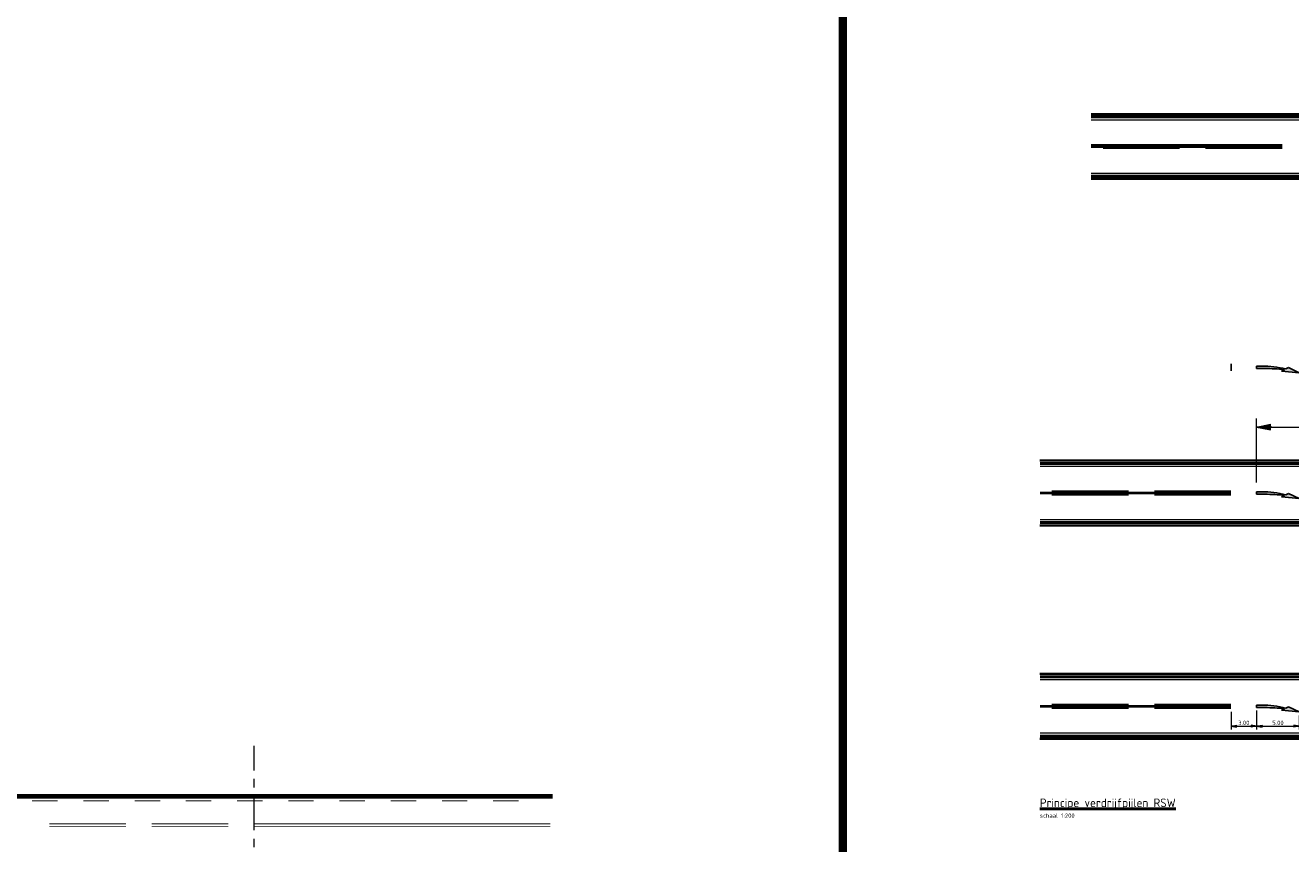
# Model space of a CAD drawing. Header units: metres. Extents: x -699 to 2316, y -1199 to 781.
# Tile 99 of 256: x -286 to -138, y -318 to -222. Entities that reach past the tile are written whole.
import ezdxf

# ---------------------------------------------------------------- set-up
doc = ezdxf.new("R2010")
doc.units = ezdxf.units.M
doc.header["$PDMODE"] = 1
for name, pattern in [('VW-1-1_STREEP', [2, 1, -1]), ('VW-3-3_STREEP', [6, 3, -3]), ('VW-9-3_STREEP', [12, 9, -3]), ('XX-AFBREEK', [7, 4, -1, 1, -1])]:
    doc.linetypes.add(name, pattern=pattern)
for name, color, linetype, lineweight in [('N-WA-VW-MARKERING_DYNAMISCH-G', 7, 'Continuous', 35), ('N-WA-VW-MARKERING_PIJL-S', 7, 'Continuous', 25), ('N-WE-VH-KANTVERHARDING-G', 210, 'Continuous', 35), ('N-WE-VW-MARKERING_LANGS_STREEP_33-G', 7, 'VW-3-3_STREEP', 13), ('N-WE-VW-MARKERING_LANGS_STREEP_93-G', 7, 'VW-9-3_STREEP', 13), ('N-WE-VW-MARKERING_LANGS_STREEP_DOORGETROKKEN_015-G', 7, 'Continuous', 13), ('N-WE-VW-MARKERING_LANGS_STREEP_GROEN-G', 7, 'Continuous', 35), ('X-XX-AL-AFBREEKLIJN-G', 7, 'XX-AFBREEK', 18), ('X-XX-AL-M', 7, 'Continuous', 18), ('X-XX-AL-T25', 7, 'Continuous', 25), ('X-XX-AL-T50', 130, 'Continuous', 50)]:
    doc.layers.add(name, color=color, linetype=linetype, lineweight=lineweight)
doc.layers.add('X-XX-AL-TEKENBLAD_VIEWPORT-G', color=7, linetype='Continuous', lineweight=18, plot=False)
doc.styles.add('NLCS-ISO', font='NLCS-ISO.ttf')
doc.styles.add('NLCS-ISO Standaard', font='NLCS-ISO.ttf')
doc.dimstyles.new('NLCS-M200-T25-Pijl-A', dxfattribs={"dimtxt": 0.5, "dimasz": 0.375, "dimexe": 0.4, "dimexo": 0.4, "dimgap": 0.14, "dimtad": 1, "dimlfac": -1, "dimzin": 0, "dimdsep": 46, "dimtxsty": 'NLCS-ISO Standaard', "dimblk": 'Pijl', "dimblk1": 'Pijl', "dimblk2": 'Pijl', "dimcen": 2.5, "dimdle": 2, "dimclrd": 256, "dimclre": 256, "dimclrt": 256, "dimadec": 0, "dimazin": 0, "dimtfac": 1, "dimtofl": 0, "dimtmove": 0, "dimatfit": 3, "dimldrblk": 'Pijl', "dimfxl": 1, "dimtolj": 1, "dimtzin": 0, "dimlwd": 18, "dimlwe": 18, "dimarcsym": 0})
doc.dimstyles.new('NLCS-M500-T25-Pijl-A', dxfattribs={"dimtxt": 1.25, "dimasz": 0.9375, "dimexe": 1, "dimexo": 1, "dimgap": 0.35, "dimtad": 1, "dimlfac": -1, "dimzin": 0, "dimdsep": 46, "dimtxsty": 'NLCS-ISO Standaard', "dimblk": 'Pijl', "dimblk1": 'Pijl', "dimblk2": 'Pijl', "dimcen": 2.5, "dimdle": 2, "dimclrd": 256, "dimclre": 256, "dimclrt": 256, "dimadec": 0, "dimazin": 0, "dimtfac": 1, "dimtofl": 0, "dimtmove": 0, "dimatfit": 3, "dimldrblk": 'Pijl', "dimfxl": 1, "dimtolj": 1, "dimtzin": 0, "dimlwd": 18, "dimlwe": 18, "dimarcsym": 0})

# ---------------------------------------------------------------- blocks, each defined once
blk = doc.blocks.new('Pijl')
h = blk.add_hatch(color=256)
h.paths.add_polyline_path([(0, 0), (-1.75, 0.35), (-1.75, 0)])
h.paths.add_polyline_path([(-1.75, 0), (-1.75, -0.35), (0, 0)])
for p, q in [((-1.9, 0), (0, 0)), ((0, 0), (-1.75, 0.35)), ((-1.75, 0.35), (-1.75, -0.35)), ((0, 0), (-1.75, -0.35))]:
    blk.add_line(p, q)
blk = doc.blocks.new('*D235')
at = {"layer": 'Defpoints', "color": 0, "transparency": 16777216}
for p in [(89.91, -268.84), (-142.09, -276.35), (89.91, -276.35)]:
    blk.add_point(p, dxfattribs=at)
at = {"layer": 'X-XX-AL-M', "lineweight": 18, "transparency": 16777216}
for p, q in [((-142.09, -275.35), (-142.09, -267.84)), ((89.91, -275.35), (89.91, -267.84)), ((-141.15, -268.84), (88.97, -268.84))]:
    blk.add_line(p, q, dxfattribs=at)
at = {"layer": 'X-XX-AL-M', "lineweight": 18, "transparency": 16777216, "xscale": 0.9375, "yscale": 0.9375, "zscale": 0.9375, "rotation": 180}
blk.add_blockref('Pijl', (-142.09, -268.84), dxfattribs=at)
at = {"layer": 'X-XX-AL-M', "lineweight": 18, "transparency": 16777216, "xscale": 0.9375, "yscale": 0.9375, "zscale": 0.9375}
blk.add_blockref('Pijl', (89.91, -268.84), dxfattribs=at)
at = {"layer": 'X-XX-AL-M', "transparency": 16777216, "insert": (-26.09, -267.86), "char_height": 1.25, "attachment_point": 5, "style": 'NLCS-ISO Standaard'}
blk.add_mtext('\\A1;232m', dxfattribs=at)
blk = doc.blocks.new('*D339')
at = {"layer": 'Defpoints', "color": 0, "transparency": 16777216}
for p in [(-145.09, -301.8), (-142.09, -301.66), (-142.09, -303.89)]:
    blk.add_point(p, dxfattribs=at)
at = {"layer": 'X-XX-AL-M', "lineweight": 18, "transparency": 16777216}
for p, q in [((-145.09, -302.2), (-145.09, -304.29)), ((-142.09, -302.06), (-142.09, -304.29)), ((-144.72, -303.89), (-142.47, -303.89))]:
    blk.add_line(p, q, dxfattribs=at)
at = {"layer": 'X-XX-AL-M', "lineweight": 18, "transparency": 16777216, "xscale": 0.375, "yscale": 0.375, "zscale": 0.375, "rotation": 180}
blk.add_blockref('Pijl', (-145.09, -303.89), dxfattribs=at)
at = {"layer": 'X-XX-AL-M', "lineweight": 18, "transparency": 16777216, "xscale": 0.375, "yscale": 0.375, "zscale": 0.375}
blk.add_blockref('Pijl', (-142.09, -303.89), dxfattribs=at)
at = {"layer": 'X-XX-AL-M', "transparency": 16777216, "insert": (-143.59, -303.5), "char_height": 0.5, "attachment_point": 5, "style": 'NLCS-ISO Standaard'}
blk.add_mtext('\\A1;3.00', dxfattribs=at)
blk = doc.blocks.new('*D340')
at = {"layer": 'Defpoints', "color": 0, "transparency": 16777216}
for p in [(-142.09, -301.66), (-137.09, -302.23), (-137.09, -303.89)]:
    blk.add_point(p, dxfattribs=at)
at = {"layer": 'X-XX-AL-M', "lineweight": 18, "transparency": 16777216}
for p, q in [((-142.09, -302.06), (-142.09, -304.29)), ((-141.72, -303.89), (-137.47, -303.89)), ((-137.09, -302.63), (-137.09, -304.29))]:
    blk.add_line(p, q, dxfattribs=at)
at = {"layer": 'X-XX-AL-M', "lineweight": 18, "transparency": 16777216, "xscale": 0.375, "yscale": 0.375, "zscale": 0.375, "rotation": 180}
blk.add_blockref('Pijl', (-142.09, -303.89), dxfattribs=at)
at = {"layer": 'X-XX-AL-M', "lineweight": 18, "transparency": 16777216, "xscale": 0.375, "yscale": 0.375, "zscale": 0.375}
blk.add_blockref('Pijl', (-137.09, -303.89), dxfattribs=at)
at = {"layer": 'X-XX-AL-M', "transparency": 16777216, "insert": (-139.59, -303.5), "char_height": 0.5, "attachment_point": 5, "style": 'NLCS-ISO Standaard'}
blk.add_mtext('\\A1;5.00', dxfattribs=at)
blk = doc.blocks.new('N-SVW-MARKERING_PIJL_VERDRIJF_RE_5.0')
h = blk.add_hatch(color=256)
h.paths.add_polyline_path([(5, -0.66), (2.92, -0.46), (3.27, -0.28, 0.004791), (2.89, -0.24), (4.15, -0.24)])
h.paths.add_polyline_path([(3.43, -0.2), (3.75, -0.04), (4.15, -0.24), (2.89, -0.24, 0.024122), (0.96, -0.15), (0, -0.15), (0, 0.15), (0.6, 0.15, -0.062013)])
for p, q in [((0, 0.15), (0.6, 0.15)), ((0, -0.15), (0, 0.15)), ((0, -0.15), (0.96, -0.15)), ((2.92, -0.46), (3.27, -0.28)), ((5, -0.66), (2.92, -0.46)), ((3.75, -0.04), (3.43, -0.2)), ((5, -0.66), (3.75, -0.04))]:
    blk.add_line(p, q)
for centre, radius, start, end in [((0.61, -11.39), 11.54, 75.8527, 90.0468), ((0.99, -20.17), 20.02, 83.4664, 90.0916)]:
    blk.add_arc(centre, radius, start, end)
blk = doc.blocks.new('SAL-VERDRIJPIJLEN-RSW-15-80-15')
blk.add_line((-235, 0.4), (-235, -0.4))
at = {"layer": 'N-WA-VW-MARKERING_PIJL-S'}
blk.add_blockref('N-SVW-MARKERING_PIJL_VERDRIJF_RE_5.0', (-232, 0), dxfattribs=at)

msp = doc.modelspace()

# ---------------------------------------------------------------- linework, layer by layer
at = {"layer": 'N-WA-VW-MARKERING_DYNAMISCH-G', "color": 251, "linetype": 'VW-1-1_STREEP', "ltscale": 0.85, "const_width": 0.35}
for points in [[(-161.4858, -232.5017), (108.9076, -232.5017)], [(-161.4858, -239.4517), (108.9076, -239.4517)], [(-167.4858, -273.0953), (110.9076, -273.0953)], [(-167.4858, -280.0453), (110.9076, -280.0453)], [(-167.4858, -298.0953), (110.9076, -298.0953)], [(-167.4858, -305.0453), (110.9076, -305.0453)], [(-501.8913, -312.2069), (-224.5755, -312.2069)]]:
    msp.add_lwpolyline(points, dxfattribs=at)
at = {"layer": 'N-WE-VH-KANTVERHARDING-G'}
msp.add_line((-501.8913, -311.9819), (-224.5755, -311.9819), dxfattribs=at)
for points in [[(-161.4858, -232.1767), (108.9076, -232.1767)], [(-161.4858, -239.7767), (108.9076, -239.7767)], [(-167.4858, -272.7703), (110.9076, -272.7703)], [(-167.4858, -280.3703), (110.9076, -280.3703)], [(-167.4858, -297.7703), (110.9076, -297.7703)], [(-167.4858, -305.3703), (110.9076, -305.3703)]]:
    msp.add_lwpolyline(points, dxfattribs=at)
at = {"layer": 'N-WE-VW-MARKERING_LANGS_STREEP_33-G', "linetype": 'Continuous', "const_width": 0.1}
for points in [[(-285.546, -312.6319), (-282.546, -312.6319)], [(-279.546, -312.6319), (-276.546, -312.6319)], [(-273.546, -312.6319), (-270.546, -312.6319)], [(-267.546, -312.6319), (-264.546, -312.6319)], [(-261.546, -312.6319), (-258.546, -312.6319)], [(-255.546, -312.6319), (-252.546, -312.6319)], [(-249.546, -312.6319), (-246.546, -312.6319)], [(-243.546, -312.6319), (-240.546, -312.6319)], [(-237.546, -312.6319), (-234.546, -312.6319)], [(-231.546, -312.6319), (-228.546, -312.6319)]]:
    msp.add_lwpolyline(points, dxfattribs=at)
at = {"layer": 'N-WE-VW-MARKERING_LANGS_STREEP_93-G', "linetype": 'Continuous', "const_width": 0.1}
for points in [[(-283.546, -315.3319), (-274.546, -315.3319)], [(-283.546, -315.6319), (-274.546, -315.6319)], [(-271.546, -315.3319), (-262.546, -315.3319)], [(-271.546, -315.6319), (-262.546, -315.6319)], [(-259.546, -315.3319), (-224.837, -315.3319)], [(-259.546, -315.6319), (-224.837, -315.6319)]]:
    msp.add_lwpolyline(points, dxfattribs=at)
at = {"layer": 'N-WE-VW-MARKERING_LANGS_STREEP_DOORGETROKKEN_015-G', "const_width": 0.15}
for points in [[(-161.4858, -232.8517), (108.9076, -232.8517)], [(-161.4858, -239.1017), (108.9076, -239.1017)], [(-167.4858, -273.4453), (110.9076, -273.4453)], [(-167.4858, -279.6953), (110.9076, -279.6953)], [(-167.4858, -298.4453), (110.9076, -298.4453)], [(-167.4858, -304.6953), (110.9076, -304.6953)]]:
    msp.add_lwpolyline(points, dxfattribs=at)
at = {"layer": 'N-WE-VW-MARKERING_LANGS_STREEP_DOORGETROKKEN_015-G', "linetype": 'Continuous', "const_width": 0.15}
for points in [[(-161.4858, -235.7517), (-139.0916, -235.7517)], [(-151.0913, -236.2017), (-160.0913, -236.2017)], [(-139.0913, -236.2017), (-148.0913, -236.2017)], [(-166.0916, -276.3453), (-157.0916, -276.3453)], [(-157.0913, -276.7953), (-166.0913, -276.7953)], [(-154.0916, -276.3453), (-145.0916, -276.3453)], [(-145.0913, -276.7953), (-154.0913, -276.7953)], [(-166.0916, -301.3453), (-157.0916, -301.3453)], [(-157.0913, -301.7953), (-166.0913, -301.7953)], [(-154.0916, -301.3453), (-145.0916, -301.3453)], [(-145.0913, -301.7953), (-154.0913, -301.7953)]]:
    msp.add_lwpolyline(points, dxfattribs=at)
at = {"layer": 'N-WE-VW-MARKERING_LANGS_STREEP_GROEN-G', "color": 137, "true_color": 0x478a84, "const_width": 0.3}
for points in [[(-161.4858, -235.9767), (-139.0916, -235.9767)], [(-167.4858, -276.5703), (-145.0916, -276.5703)], [(-167.4858, -301.5703), (-145.0916, -301.5703)]]:
    msp.add_lwpolyline(points, dxfattribs=at)
at = {"layer": 'X-XX-AL-AFBREEKLIJN-G'}
msp.add_line((-259.546, -365.0762), (-259.546, -306.1875), dxfattribs=at)
at = {"layer": 'X-XX-AL-TEKENBLAD_VIEWPORT-G', "color": 3, "const_width": 1}
msp.add_lwpolyline([(-190.5714, -398.2344), (-190.5714, -126.3763), (33.3424, -126.3763)], dxfattribs=at)

# ---------------------------------------------------------------- block references
msp.add_blockref('SAL-VERDRIJPIJLEN-RSW-15-80-15', (89.9086, -261.8397))
at = {"layer": 'N-WA-VW-MARKERING_PIJL-S'}
for p in [(-142.0914, -276.5703), (-142.0914, -301.5703)]:
    msp.add_blockref('N-SVW-MARKERING_PIJL_VERDRIJF_RE_5.0', p, dxfattribs=at)

# ---------------------------------------------------------------- texts
at = {"layer": 'X-XX-AL-T25', "style": 'NLCS-ISO'}
msp.add_text('schaal 1:200', height=0.5, dxfattribs=at).set_placement((-167.4858, -314.6203))
at = {"layer": 'X-XX-AL-T50', "style": 'NLCS-ISO'}
msp.add_text('%%UPrincipe verdrijfpijlen RSW', height=1, dxfattribs=at).set_placement((-167.4858, -313.3703))

# ---------------------------------------------------------------- dimensions: what is measured, and where the dimension line sits
at = {"layer": 'X-XX-AL-M'}
dim = msp.add_linear_dim(base=(89.9086, -268.8397), p1=(-142.0914, -276.3453), p2=(89.9086, -276.3453), text='232m', dimstyle='NLCS-M500-T25-Pijl-A', dxfattribs=at)
dim.commit()
dim.dimension.update_dxf_attribs({"geometry": '*D235', "text_midpoint": (-26.0914, -267.8647)})
for base, p1, p2, picture, middle in [((-142.0915, -303.8899), (-145.0913, -301.7953), (-142.0915, -301.6635), '*D339', (-143.5914, -303.4999)), ((-137.0914, -303.8899), (-142.0915, -301.6635), (-137.0914, -302.2303), '*D340', (-139.5915, -303.4999))]:
    dim = msp.add_linear_dim(base=base, p1=p1, p2=p2, angle=360, dimstyle='NLCS-M200-T25-Pijl-A', dxfattribs=at)
    dim.commit()
    dim.dimension.update_dxf_attribs({"geometry": picture, "text_midpoint": middle})

doc.saveas('drawing.dxf')
